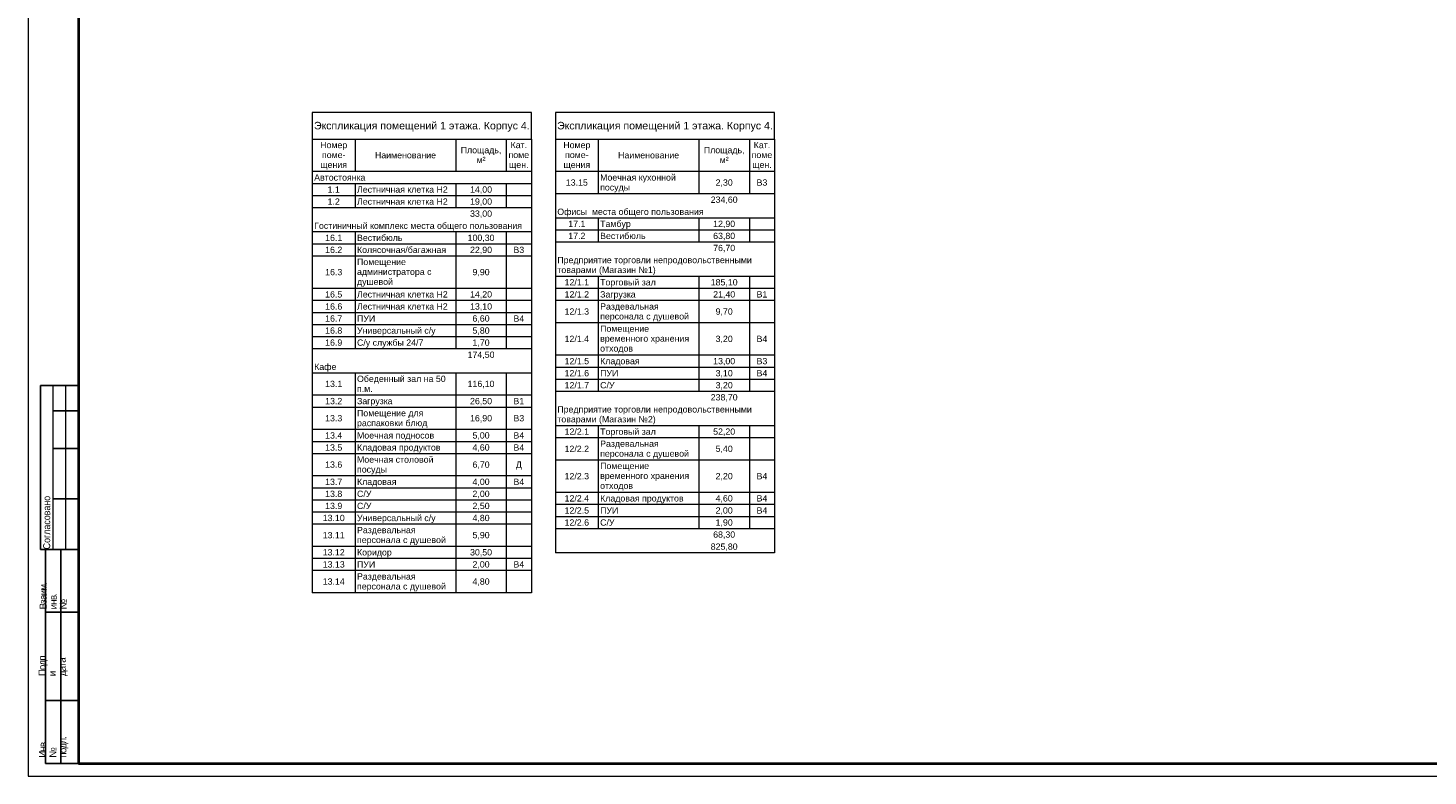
# Model space of a CAD drawing. Header units: millimetres. Extents: x -816133 to 919604, y 87941 to 147341.
# Tile 1 of 256: x -816133 to -760546, y 87941 to 117641. Entities that reach past the tile are written whole.
import ezdxf

# ---------------------------------------------------------------- set-up
doc = ezdxf.new("R2010")
doc.units = ezdxf.units.MM
for name, color, linetype, lineweight in [('A-010-M_LINE-T', 7, 'Continuous', 18), ('format-line3', 7, 'Continuous', 13), ('Z-000-P_SCHED', 7, 'Continuous', 20)]:
    doc.layers.add(name, color=color, linetype=linetype, lineweight=lineweight)
doc.layers.add('формат', color=250, linetype='Continuous')
doc.styles.add('Arial', font='arial.ttf', dxfattribs={"width": 0.9, "height": 700})
doc.styles.add('Arial_4', font='arial.ttf', dxfattribs={"height": 3})
doc.styles.add('Arial_5', font='arial.ttf', dxfattribs={"height": 2.5})

# ---------------------------------------------------------------- blocks, each defined once
blk = doc.blocks.new('*U1162')
for p, q in [((-821, 155), (-836, 155)), ((-836, 90), (-836, 155)), ((-821, 145), (-831, 145)), ((-821, 130), (-831, 130)), ((-821, 110), (-831, 110)), ((-834, 90), (-836, 90)), ((-834, 5), (-834, 90)), ((-821, 90), (-834, 90)), ((-828, 5), (-828, 90)), ((-821, 65), (-834, 65)), ((-821, 30), (-834, 30)), ((-821, 5), (-834, 5))]:
    blk.add_line(p, q)
at = {"color": 0, "lineweight": 0}
blk.add_lwpolyline([(-841, 0), (0, 0), (0, 594), (-841, 594)], close=True, dxfattribs=at)
at = {"lineweight": 40}
blk.add_lwpolyline([(-821, 5), (-5, 5), (-5, 589), (-821, 589)], close=True, dxfattribs=at)
at = {"layer": 'format-line3', "linetype": 'ByBlock'}
for p, q in [((-831, 90), (-831, 155)), ((-826, 90), (-826, 155))]:
    blk.add_line(p, q, dxfattribs=at)
at = {"char_height": 2.8, "width": 0.2, "attachment_point": 4, "rotation": 90, "line_spacing_factor": 0.857143, "style": 'Arial'}
for s, insert in [('{\\W0.45993; }Согласовано', (-833.58, 90)), ('{\\W0.62543;\\T0.75; \\W1;Взаим. инв. №}', (-831, 66.14)), ('{\\W0.5838;\\T0.8; \\W1;Подп. и дата}', (-831, 39.63)), ('{\\W0.5838;\\T0.8; \\W1;Инв. № подл.}', (-830.77, 7.25))]:
    blk.add_mtext(s, dxfattribs=dict(at, insert=insert))
at = {"style": 'Arial', "width": 0.9, "flags": 8}
blk.add_attdef('FORMAT', (-36.87, 1.26), '', height=2.8, dxfattribs=at)

msp = doc.modelspace()

# ---------------------------------------------------------------- linework, layer by layer
at = {"layer": 'A-010-M_LINE-T'}
for p, q in [((-804845, 114283), (-804845, 113225)), ((-796145, 114283), (-804845, 114283)), ((-796145, 113225), (-796145, 114283)), ((-795192, 114283), (-795192, 113225)), ((-786492, 114283), (-795192, 114283)), ((-786492, 113225), (-786492, 114283)), ((-804845, 113225), (-804845, 95212)), ((-804845, 113225), (-796145, 113225)), ((-803145, 113225), (-803145, 111937)), ((-799145, 113225), (-799145, 111937)), ((-797145, 113225), (-797145, 111937)), ((-796145, 113225), (-796145, 95212)), ((-795192, 113225), (-795192, 96800)), ((-795192, 113225), (-786492, 113225)), ((-793492, 113225), (-793492, 111937)), ((-789492, 113225), (-789492, 111937)), ((-787492, 113225), (-787492, 111937)), ((-786492, 113225), (-786492, 96800)), ((-803145, 111937), (-804845, 111937)), ((-799145, 111937), (-803145, 111937)), ((-797145, 111937), (-799145, 111937)), ((-796145, 111937), (-797145, 111937)), ((-793492, 111937), (-795192, 111937)), ((-789492, 111937), (-793492, 111937)), ((-793492, 111937), (-793492, 111054)), ((-787492, 111937), (-789492, 111937)), ((-789492, 111937), (-789492, 111054)), ((-786492, 111937), (-787492, 111937)), ((-787492, 111937), (-787492, 111054)), ((-803145, 111458), (-804845, 111458)), ((-799145, 111458), (-803145, 111458)), ((-803145, 111458), (-803145, 110979)), ((-797145, 111458), (-799145, 111458)), ((-799145, 111458), (-799145, 110979)), ((-796145, 111458), (-797145, 111458)), ((-797145, 111458), (-797145, 110979)), ((-803145, 110979), (-804845, 110979)), ((-799145, 110979), (-803145, 110979)), ((-803145, 110979), (-803145, 110500)), ((-797145, 110979), (-799145, 110979)), ((-799145, 110979), (-799145, 110500)), ((-796145, 110979), (-797145, 110979)), ((-797145, 110979), (-797145, 110500)), ((-793492, 111054), (-795192, 111054)), ((-789492, 111054), (-793492, 111054)), ((-787492, 111054), (-789492, 111054)), ((-786492, 111054), (-787492, 111054)), ((-803145, 110500), (-804845, 110500)), ((-799145, 110500), (-803145, 110500)), ((-797145, 110500), (-799145, 110500)), ((-796145, 110500), (-797145, 110500)), ((-793492, 110096), (-795192, 110096)), ((-789492, 110096), (-793492, 110096)), ((-793492, 110096), (-793492, 109617)), ((-787492, 110096), (-789492, 110096)), ((-789492, 110096), (-789492, 109617)), ((-786492, 110096), (-787492, 110096)), ((-787492, 110096), (-787492, 109617)), ((-803145, 109542), (-804845, 109542)), ((-799145, 109542), (-803145, 109542)), ((-803145, 109542), (-803145, 109062)), ((-797145, 109542), (-799145, 109542)), ((-799145, 109542), (-799145, 109062)), ((-796145, 109542), (-797145, 109542)), ((-797145, 109542), (-797145, 109062)), ((-793492, 109617), (-795192, 109617)), ((-789492, 109617), (-793492, 109617)), ((-793492, 109617), (-793492, 109137)), ((-787492, 109617), (-789492, 109617)), ((-789492, 109617), (-789492, 109137)), ((-786492, 109617), (-787492, 109617)), ((-787492, 109617), (-787492, 109137)), ((-803145, 109062), (-804845, 109062)), ((-799145, 109062), (-803145, 109062)), ((-803145, 109062), (-803145, 108583)), ((-797145, 109062), (-799145, 109062)), ((-799145, 109062), (-799145, 108583)), ((-796145, 109062), (-797145, 109062)), ((-797145, 109062), (-797145, 108583)), ((-793492, 109137), (-795192, 109137)), ((-789492, 109137), (-793492, 109137)), ((-787492, 109137), (-789492, 109137)), ((-786492, 109137), (-787492, 109137)), ((-803145, 108583), (-804845, 108583)), ((-799145, 108583), (-803145, 108583)), ((-803145, 108583), (-803145, 107296)), ((-797145, 108583), (-799145, 108583)), ((-799145, 108583), (-799145, 107296)), ((-796145, 108583), (-797145, 108583)), ((-797145, 108583), (-797145, 107296)), ((-803145, 107296), (-804845, 107296)), ((-799145, 107296), (-803145, 107296)), ((-803145, 107296), (-803145, 106816)), ((-797145, 107296), (-799145, 107296)), ((-799145, 107296), (-799145, 106816)), ((-796145, 107296), (-797145, 107296)), ((-797145, 107296), (-797145, 106816)), ((-793492, 107775), (-795192, 107775)), ((-793492, 107296), (-795192, 107296)), ((-789492, 107775), (-793492, 107775)), ((-793492, 107775), (-793492, 107296)), ((-789492, 107296), (-793492, 107296)), ((-793492, 107296), (-793492, 106816)), ((-787492, 107775), (-789492, 107775)), ((-789492, 107775), (-789492, 107296)), ((-787492, 107296), (-789492, 107296)), ((-789492, 107296), (-789492, 106816)), ((-786492, 107775), (-787492, 107775)), ((-787492, 107775), (-787492, 107296)), ((-786492, 107296), (-787492, 107296)), ((-787492, 107296), (-787492, 106816)), ((-803145, 106816), (-804845, 106816)), ((-799145, 106816), (-803145, 106816)), ((-803145, 106816), (-803145, 106337)), ((-797145, 106816), (-799145, 106816)), ((-799145, 106816), (-799145, 106337)), ((-796145, 106816), (-797145, 106816)), ((-797145, 106816), (-797145, 106337)), ((-793492, 106816), (-795192, 106816)), ((-789492, 106816), (-793492, 106816)), ((-793492, 106816), (-793492, 105933)), ((-787492, 106816), (-789492, 106816)), ((-789492, 106816), (-789492, 105933)), ((-786492, 106816), (-787492, 106816)), ((-787492, 106816), (-787492, 105933)), ((-803145, 106337), (-804845, 106337)), ((-799145, 106337), (-803145, 106337)), ((-803145, 106337), (-803145, 105858)), ((-797145, 106337), (-799145, 106337)), ((-799145, 106337), (-799145, 105858)), ((-796145, 106337), (-797145, 106337)), ((-797145, 106337), (-797145, 105858)), ((-803145, 105858), (-804845, 105858)), ((-799145, 105858), (-803145, 105858)), ((-803145, 105858), (-803145, 105379)), ((-797145, 105858), (-799145, 105858)), ((-799145, 105858), (-799145, 105379)), ((-796145, 105858), (-797145, 105858)), ((-797145, 105858), (-797145, 105379)), ((-793492, 105933), (-795192, 105933)), ((-789492, 105933), (-793492, 105933)), ((-793492, 105933), (-793492, 104646)), ((-787492, 105933), (-789492, 105933)), ((-789492, 105933), (-789492, 104646)), ((-786492, 105933), (-787492, 105933)), ((-787492, 105933), (-787492, 104646)), ((-803145, 105379), (-804845, 105379)), ((-799145, 105379), (-803145, 105379)), ((-803145, 105379), (-803145, 104900)), ((-797145, 105379), (-799145, 105379)), ((-799145, 105379), (-799145, 104900)), ((-796145, 105379), (-797145, 105379)), ((-797145, 105379), (-797145, 104900)), ((-803145, 104900), (-804845, 104900)), ((-799145, 104900), (-803145, 104900)), ((-797145, 104900), (-799145, 104900)), ((-796145, 104900), (-797145, 104900)), ((-793492, 104646), (-795192, 104646)), ((-789492, 104646), (-793492, 104646)), ((-793492, 104646), (-793492, 104166)), ((-787492, 104646), (-789492, 104646)), ((-789492, 104646), (-789492, 104166)), ((-786492, 104646), (-787492, 104646)), ((-787492, 104646), (-787492, 104166)), ((-793492, 104166), (-795192, 104166)), ((-789492, 104166), (-793492, 104166)), ((-793492, 104166), (-793492, 103687)), ((-787492, 104166), (-789492, 104166)), ((-789492, 104166), (-789492, 103687)), ((-786492, 104166), (-787492, 104166)), ((-787492, 104166), (-787492, 103687)), ((-803145, 103941), (-804845, 103941)), ((-799145, 103941), (-803145, 103941)), ((-803145, 103941), (-803145, 103058)), ((-797145, 103941), (-799145, 103941)), ((-799145, 103941), (-799145, 103058)), ((-796145, 103941), (-797145, 103941)), ((-797145, 103941), (-797145, 103058)), ((-793492, 103687), (-795192, 103687)), ((-789492, 103687), (-793492, 103687)), ((-793492, 103687), (-793492, 103208)), ((-787492, 103687), (-789492, 103687)), ((-789492, 103687), (-789492, 103208)), ((-786492, 103687), (-787492, 103687)), ((-787492, 103687), (-787492, 103208)), ((-803145, 103058), (-804845, 103058)), ((-799145, 103058), (-803145, 103058)), ((-803145, 103058), (-803145, 102579)), ((-797145, 103058), (-799145, 103058)), ((-799145, 103058), (-799145, 102579)), ((-796145, 103058), (-797145, 103058)), ((-797145, 103058), (-797145, 102579)), ((-793492, 103208), (-795192, 103208)), ((-789492, 103208), (-793492, 103208)), ((-787492, 103208), (-789492, 103208)), ((-786492, 103208), (-787492, 103208)), ((-803145, 102579), (-804845, 102579)), ((-799145, 102579), (-803145, 102579)), ((-803145, 102579), (-803145, 101696)), ((-797145, 102579), (-799145, 102579)), ((-799145, 102579), (-799145, 101696)), ((-796145, 102579), (-797145, 102579)), ((-797145, 102579), (-797145, 101696)), ((-793492, 101846), (-795192, 101846)), ((-789492, 101846), (-793492, 101846)), ((-793492, 101846), (-793492, 101366)), ((-787492, 101846), (-789492, 101846)), ((-789492, 101846), (-789492, 101366)), ((-786492, 101846), (-787492, 101846)), ((-787492, 101846), (-787492, 101366)), ((-803145, 101696), (-804845, 101696)), ((-803145, 101216), (-804845, 101216)), ((-799145, 101696), (-803145, 101696)), ((-803145, 101696), (-803145, 101216)), ((-799145, 101216), (-803145, 101216)), ((-803145, 101216), (-803145, 100737)), ((-797145, 101696), (-799145, 101696)), ((-799145, 101696), (-799145, 101216)), ((-797145, 101216), (-799145, 101216)), ((-799145, 101216), (-799145, 100737)), ((-796145, 101696), (-797145, 101696)), ((-797145, 101696), (-797145, 101216)), ((-796145, 101216), (-797145, 101216)), ((-797145, 101216), (-797145, 100737)), ((-793492, 101366), (-795192, 101366)), ((-789492, 101366), (-793492, 101366)), ((-793492, 101366), (-793492, 100483)), ((-787492, 101366), (-789492, 101366)), ((-789492, 101366), (-789492, 100483)), ((-786492, 101366), (-787492, 101366)), ((-787492, 101366), (-787492, 100483)), ((-803145, 100737), (-804845, 100737)), ((-799145, 100737), (-803145, 100737)), ((-803145, 100737), (-803145, 99854)), ((-797145, 100737), (-799145, 100737)), ((-799145, 100737), (-799145, 99854)), ((-796145, 100737), (-797145, 100737)), ((-797145, 100737), (-797145, 99854)), ((-793492, 100483), (-795192, 100483)), ((-789492, 100483), (-793492, 100483)), ((-793492, 100483), (-793492, 99195)), ((-787492, 100483), (-789492, 100483)), ((-789492, 100483), (-789492, 99195)), ((-786492, 100483), (-787492, 100483)), ((-787492, 100483), (-787492, 99195)), ((-803145, 99854), (-804845, 99854)), ((-799145, 99854), (-803145, 99854)), ((-803145, 99854), (-803145, 99375)), ((-797145, 99854), (-799145, 99854)), ((-799145, 99854), (-799145, 99375)), ((-796145, 99854), (-797145, 99854)), ((-797145, 99854), (-797145, 99375)), ((-803145, 99375), (-804845, 99375)), ((-799145, 99375), (-803145, 99375)), ((-803145, 99375), (-803145, 98895)), ((-797145, 99375), (-799145, 99375)), ((-799145, 99375), (-799145, 98895)), ((-796145, 99375), (-797145, 99375)), ((-797145, 99375), (-797145, 98895)), ((-793492, 99195), (-795192, 99195)), ((-789492, 99195), (-793492, 99195)), ((-793492, 99195), (-793492, 98716)), ((-787492, 99195), (-789492, 99195)), ((-789492, 99195), (-789492, 98716)), ((-786492, 99195), (-787492, 99195)), ((-787492, 99195), (-787492, 98716)), ((-803145, 98895), (-804845, 98895)), ((-803145, 98416), (-804845, 98416)), ((-799145, 98895), (-803145, 98895)), ((-803145, 98895), (-803145, 98416)), ((-799145, 98416), (-803145, 98416)), ((-803145, 98416), (-803145, 97937)), ((-797145, 98895), (-799145, 98895)), ((-799145, 98895), (-799145, 98416)), ((-797145, 98416), (-799145, 98416)), ((-799145, 98416), (-799145, 97937)), ((-796145, 98895), (-797145, 98895)), ((-797145, 98895), (-797145, 98416)), ((-796145, 98416), (-797145, 98416)), ((-797145, 98416), (-797145, 97937)), ((-793492, 98716), (-795192, 98716)), ((-789492, 98716), (-793492, 98716)), ((-793492, 98716), (-793492, 98237)), ((-787492, 98716), (-789492, 98716)), ((-789492, 98716), (-789492, 98237)), ((-786492, 98716), (-787492, 98716)), ((-787492, 98716), (-787492, 98237)), ((-803145, 97937), (-804845, 97937)), ((-799145, 97937), (-803145, 97937)), ((-803145, 97937), (-803145, 97054)), ((-797145, 97937), (-799145, 97937)), ((-799145, 97937), (-799145, 97054)), ((-796145, 97937), (-797145, 97937)), ((-797145, 97937), (-797145, 97054)), ((-793492, 98237), (-795192, 98237)), ((-789492, 98237), (-793492, 98237)), ((-793492, 98237), (-793492, 97758)), ((-787492, 98237), (-789492, 98237)), ((-789492, 98237), (-789492, 97758)), ((-786492, 98237), (-787492, 98237)), ((-787492, 98237), (-787492, 97758)), ((-793492, 97758), (-795192, 97758)), ((-789492, 97758), (-793492, 97758)), ((-787492, 97758), (-789492, 97758)), ((-786492, 97758), (-787492, 97758)), ((-803145, 97054), (-804845, 97054)), ((-799145, 97054), (-803145, 97054)), ((-803145, 97054), (-803145, 96575)), ((-797145, 97054), (-799145, 97054)), ((-799145, 97054), (-799145, 96575)), ((-796145, 97054), (-797145, 97054)), ((-797145, 97054), (-797145, 96575)), ((-786492, 96800), (-795192, 96800)), ((-803145, 96575), (-804845, 96575)), ((-799145, 96575), (-803145, 96575)), ((-803145, 96575), (-803145, 96095)), ((-797145, 96575), (-799145, 96575)), ((-799145, 96575), (-799145, 96095)), ((-796145, 96575), (-797145, 96575)), ((-797145, 96575), (-797145, 96095)), ((-803145, 96095), (-804845, 96095)), ((-799145, 96095), (-803145, 96095)), ((-803145, 96095), (-803145, 95212)), ((-797145, 96095), (-799145, 96095)), ((-799145, 96095), (-799145, 95212)), ((-796145, 96095), (-797145, 96095)), ((-797145, 96095), (-797145, 95212)), ((-796145, 95212), (-804845, 95212))]:
    msp.add_line(p, q, dxfattribs=at)

# ---------------------------------------------------------------- block references
at = {"layer": 'формат', "xscale": 100, "yscale": 100, "zscale": 100}
msp.add_blockref('*U1162', (-732033, 87941), dxfattribs=at)

# ---------------------------------------------------------------- texts
at = {"layer": 'Z-000-P_SCHED', "line_spacing_factor": 0.941778}
for s, insert, char_height, width, attachment_point, style in [('Экспликация помещений 1 этажа. Корпус 4.', (-800495, 113915), 300, 10224.68, 2, 'Arial_4'), ('Экспликация помещений 1 этажа. Корпус 4.', (-790842, 113915), 300, 10224.68, 2, 'Arial_4'), ('Номер\\Pпоме-\\Pщения', (-803995, 113120), 250, 1285.52, 2, 'Arial_5'), ('Площадь,\\Pм\\fArial|b0|i0|c238|p34|;²', (-798145, 112918), 250, 1925.21, 2, 'Arial_5'), ('Кат.\\Pпоме\\Pщен.', (-796645, 113120), 250, 979.44, 2, 'Arial_5'), ('Номер\\Pпоме-\\Pщения', (-794342, 113120), 250, 1285.52, 2, 'Arial_5'), ('Площадь,\\Pм\\fArial|b0|i0|c238|p34|;²', (-788492, 112918), 250, 1925.21, 2, 'Arial_5'), ('Кат.\\Pпоме\\Pщен.', (-786992, 113120), 250, 979.44, 2, 'Arial_5'), ('Наименование', (-801145, 112715), 250, 2895.47, 2, 'Arial_5'), ('Наименование', (-791492, 112715), 250, 2895.47, 2, 'Arial_5'), ('Автостоянка', (-804770, 111832), 250, 2424.12, 1, 'Arial_5'), ('Моечная кухонной\\Pпосуды', (-793417, 111832), 250, 3581.08, 1, 'Arial_5'), ('1.1', (-803995, 111353), 250, 581.54, 2, 'Arial_5'), ('Лестничная клетка Н2', (-803070, 111353), 250, 4300.36, 1, 'Arial_5'), ('14,00', (-798145, 111353), 250, 1046.78, 2, 'Arial_5'), ('13.15', (-794342, 111630), 250, 1046.78, 2, 'Arial_5'), ('2,30', (-788492, 111630), 250, 814.16, 2, 'Arial_5'), ('В3', (-786992, 111630), 250, 511.15, 2, 'Arial_5'), ('1.2', (-803995, 110874), 250, 581.54, 2, 'Arial_5'), ('Лестничная клетка Н2', (-803070, 110874), 250, 4300.36, 1, 'Arial_5'), ('19,00', (-798145, 110874), 250, 1046.78, 2, 'Arial_5'), ('234,60', (-788492, 110949), 250, 1279.39, 2, 'Arial_5'), ('33,00', (-798145, 110395), 250, 1046.78, 2, 'Arial_5'), ('Офисы  места общего пользования', (-795117, 110470), 250, 6938.73, 1, 'Arial_5'), ('Гостиничный комплекс места общего пользования', (-804770, 109915), 250, 9858.69, 1, 'Arial_5'), ('17.1', (-794342, 109990), 250, 814.16, 2, 'Arial_5'), ('17.2', (-794342, 109511), 250, 814.16, 2, 'Arial_5'), ('Тамбур', (-793417, 109990), 250, 1444.68, 1, 'Arial_5'), ('Вестибюль', (-793417, 109511), 250, 2151.71, 1, 'Arial_5'), ('63,80', (-788492, 109511), 250, 1046.78, 2, 'Arial_5'), ('12,90', (-788492, 109990), 250, 1046.78, 2, 'Arial_5'), ('16.1', (-803995, 109436), 250, 814.16, 2, 'Arial_5'), ('16.2', (-803995, 108957), 250, 814.16, 2, 'Arial_5'), ('Вестибюль', (-803070, 109436), 250, 2151.71, 1, 'Arial_5'), ('Колясочная/багажная', (-803070, 108957), 250, 4229.96, 1, 'Arial_5'), ('100,30', (-798145, 109436), 250, 1279.39, 2, 'Arial_5'), ('22,90', (-798145, 108957), 250, 1046.78, 2, 'Arial_5'), ('В3', (-796645, 108957), 250, 511.15, 2, 'Arial_5'), ('76,70', (-788492, 109032), 250, 1046.78, 2, 'Arial_5'), ('Помещение\\Pадминистратора с\\Pдушевой', (-803070, 108478), 250, 3532.11, 1, 'Arial_5'), ('Предприятие торговли непродовольственными\\Pтоварами (Магазин №1)', (-795117, 108553), 250, 9218.99, 1, 'Arial_5'), ('16.3', (-803995, 108074), 250, 814.16, 2, 'Arial_5'), ('9,90', (-798145, 108074), 250, 814.16, 2, 'Arial_5'), ('12/1.1', (-794342, 107670), 250, 1163.09, 2, 'Arial_5'), ('Торговый зал', (-793417, 107670), 250, 2638.37, 1, 'Arial_5'), ('185,10', (-788492, 107670), 250, 1279.39, 2, 'Arial_5'), ('16.5', (-803995, 107190), 250, 814.16, 2, 'Arial_5'), ('Лестничная клетка Н2', (-803070, 107190), 250, 4300.36, 1, 'Arial_5'), ('14,20', (-798145, 107190), 250, 1046.78, 2, 'Arial_5'), ('12/1.2', (-794342, 107190), 250, 1163.09, 2, 'Arial_5'), ('Загрузка', (-793417, 107190), 250, 1674.23, 1, 'Arial_5'), ('21,40', (-788492, 107190), 250, 1046.78, 2, 'Arial_5'), ('В1', (-786992, 107190), 250, 511.15, 2, 'Arial_5'), ('16.6', (-803995, 106711), 250, 814.16, 2, 'Arial_5'), ('16.7', (-803995, 106232), 250, 814.16, 2, 'Arial_5'), ('Лестничная клетка Н2', (-803070, 106711), 250, 4300.36, 1, 'Arial_5'), ('ПУИ', (-803070, 106232), 250, 863.13, 1, 'Arial_5'), ('13,10', (-798145, 106711), 250, 1046.78, 2, 'Arial_5'), ('6,60', (-798145, 106232), 250, 814.16, 2, 'Arial_5'), ('В4', (-796645, 106232), 250, 511.15, 2, 'Arial_5'), ('12/1.3', (-794342, 106509), 250, 1163.09, 2, 'Arial_5'), ('Раздевальная\\Pперсонала с душевой', (-793417, 106711), 250, 4202.41, 1, 'Arial_5'), ('9,70', (-788492, 106509), 250, 814.16, 2, 'Arial_5'), ('16.8', (-803995, 105753), 250, 814.16, 2, 'Arial_5'), ('Универсальный с/у', (-803070, 105753), 250, 3712.69, 1, 'Arial_5'), ('5,80', (-798145, 105753), 250, 814.16, 2, 'Arial_5'), ('Помещение\\Pвременного хранения\\Pотходов', (-793417, 105828), 250, 4223.84, 1, 'Arial_5'), ('16.9', (-803995, 105274), 250, 814.16, 2, 'Arial_5'), ('С/у службы 24/7', (-803070, 105274), 250, 3128.09, 1, 'Arial_5'), ('1,70', (-798145, 105274), 250, 814.16, 2, 'Arial_5'), ('12/1.4', (-794342, 105424), 250, 1163.09, 2, 'Arial_5'), ('3,20', (-788492, 105424), 250, 814.16, 2, 'Arial_5'), ('В4', (-786992, 105424), 250, 511.15, 2, 'Arial_5'), ('174,50', (-798145, 104794), 250, 1279.39, 2, 'Arial_5'), ('12/1.5', (-794342, 104540), 250, 1163.09, 2, 'Arial_5'), ('Кладовая', (-793417, 104540), 250, 1870.12, 1, 'Arial_5'), ('13,00', (-788492, 104540), 250, 1046.78, 2, 'Arial_5'), ('В3', (-786992, 104540), 250, 511.15, 2, 'Arial_5'), ('Кафе', (-804770, 104315), 250, 1049.84, 1, 'Arial_5'), ('12/1.6', (-794342, 104061), 250, 1163.09, 2, 'Arial_5'), ('ПУИ', (-793417, 104061), 250, 863.13, 1, 'Arial_5'), ('3,10', (-788492, 104061), 250, 814.16, 2, 'Arial_5'), ('В4', (-786992, 104061), 250, 511.15, 2, 'Arial_5'), ('13.1', (-803995, 103634), 250, 814.16, 2, 'Arial_5'), ('Обеденный зал на 50\\Pп.м.', (-803070, 103836), 250, 4202.41, 1, 'Arial_5'), ('116,10', (-798145, 103634), 250, 1279.39, 2, 'Arial_5'), ('12/1.7', (-794342, 103582), 250, 1163.09, 2, 'Arial_5'), ('С/У', (-793417, 103582), 250, 679.49, 1, 'Arial_5'), ('3,20', (-788492, 103582), 250, 814.16, 2, 'Arial_5'), ('13.2', (-803995, 102953), 250, 814.16, 2, 'Arial_5'), ('Загрузка', (-803070, 102953), 250, 1674.23, 1, 'Arial_5'), ('26,50', (-798145, 102953), 250, 1046.78, 2, 'Arial_5'), ('В1', (-796645, 102953), 250, 511.15, 2, 'Arial_5'), ('238,70', (-788492, 103103), 250, 1279.39, 2, 'Arial_5'), ('Помещение для\\Pраспаковки блюд', (-803070, 102474), 250, 3336.22, 1, 'Arial_5'), ('Предприятие торговли непродовольственными\\Pтоварами (Магазин №2)', (-795117, 102624), 250, 9218.99, 1, 'Arial_5'), ('13.3', (-803995, 102271), 250, 814.16, 2, 'Arial_5'), ('16,90', (-798145, 102271), 250, 1046.78, 2, 'Arial_5'), ('В3', (-796645, 102271), 250, 511.15, 2, 'Arial_5'), ('12/2.1', (-794342, 101740), 250, 1163.09, 2, 'Arial_5'), ('Торговый зал', (-793417, 101740), 250, 2638.37, 1, 'Arial_5'), ('52,20', (-788492, 101740), 250, 1046.78, 2, 'Arial_5'), ('13.4', (-803995, 101590), 250, 814.16, 2, 'Arial_5'), ('Моечная подносов', (-803070, 101590), 250, 3657.6, 1, 'Arial_5'), ('5,00', (-798145, 101590), 250, 814.16, 2, 'Arial_5'), ('В4', (-796645, 101590), 250, 511.15, 2, 'Arial_5'), ('Раздевальная\\Pперсонала с душевой', (-793417, 101261), 250, 4202.41, 1, 'Arial_5'), ('13.5', (-803995, 101111), 250, 814.16, 2, 'Arial_5'), ('Моечная столовой\\Pпосуды', (-803070, 100632), 250, 3623.93, 1, 'Arial_5'), ('Кладовая продуктов', (-803070, 101111), 250, 3945.31, 1, 'Arial_5'), ('4,60', (-798145, 101111), 250, 814.16, 2, 'Arial_5'), ('В4', (-796645, 101111), 250, 511.15, 2, 'Arial_5'), ('12/2.2', (-794342, 101059), 250, 1163.09, 2, 'Arial_5'), ('5,40', (-788492, 101059), 250, 814.16, 2, 'Arial_5'), ('13.6', (-803995, 100430), 250, 814.16, 2, 'Arial_5'), ('6,70', (-798145, 100430), 250, 814.16, 2, 'Arial_5'), ('\\fArial|b0|i0|c204|p34|;Д', (-796645, 100430), 250, 281.59, 2, 'Arial_5'), ('Помещение\\Pвременного хранения\\Pотходов', (-793417, 100378), 250, 4223.84, 1, 'Arial_5'), ('13.7', (-803995, 99748), 250, 814.16, 2, 'Arial_5'), ('Кладовая', (-803070, 99748), 250, 1870.12, 1, 'Arial_5'), ('4,00', (-798145, 99748), 250, 814.16, 2, 'Arial_5'), ('В4', (-796645, 99748), 250, 511.15, 2, 'Arial_5'), ('12/2.3', (-794342, 99973), 250, 1163.09, 2, 'Arial_5'), ('2,20', (-788492, 99973), 250, 814.16, 2, 'Arial_5'), ('В4', (-786992, 99973), 250, 511.15, 2, 'Arial_5'), ('13.8', (-803995, 99269), 250, 814.16, 2, 'Arial_5'), ('С/У', (-803070, 99269), 250, 679.49, 1, 'Arial_5'), ('2,00', (-798145, 99269), 250, 814.16, 2, 'Arial_5'), ('12/2.4', (-794342, 99090), 250, 1163.09, 2, 'Arial_5'), ('Кладовая продуктов', (-793417, 99090), 250, 3945.31, 1, 'Arial_5'), ('4,60', (-788492, 99090), 250, 814.16, 2, 'Arial_5'), ('В4', (-786992, 99090), 250, 511.15, 2, 'Arial_5'), ('13.9', (-803995, 98790), 250, 814.16, 2, 'Arial_5'), ('С/У', (-803070, 98790), 250, 679.49, 1, 'Arial_5'), ('2,50', (-798145, 98790), 250, 814.16, 2, 'Arial_5'), ('12/2.5', (-794342, 98611), 250, 1163.09, 2, 'Arial_5'), ('ПУИ', (-793417, 98611), 250, 863.13, 1, 'Arial_5'), ('2,00', (-788492, 98611), 250, 814.16, 2, 'Arial_5'), ('В4', (-786992, 98611), 250, 511.15, 2, 'Arial_5'), ('13.10', (-803995, 98311), 250, 1046.78, 2, 'Arial_5'), ('Универсальный с/у', (-803070, 98311), 250, 3712.69, 1, 'Arial_5'), ('4,80', (-798145, 98311), 250, 814.16, 2, 'Arial_5'), ('12/2.6', (-794342, 98132), 250, 1163.09, 2, 'Arial_5'), ('С/У', (-793417, 98132), 250, 679.49, 1, 'Arial_5'), ('1,90', (-788492, 98132), 250, 814.16, 2, 'Arial_5'), ('13.11', (-803995, 97630), 250, 1046.78, 2, 'Arial_5'), ('Раздевальная\\Pперсонала с душевой', (-803070, 97832), 250, 4202.41, 1, 'Arial_5'), ('5,90', (-798145, 97630), 250, 814.16, 2, 'Arial_5'), ('68,30', (-788492, 97653), 250, 1046.78, 2, 'Arial_5'), ('13.12', (-803995, 96948), 250, 1046.78, 2, 'Arial_5'), ('Коридор', (-803070, 96948), 250, 1646.69, 1, 'Arial_5'), ('30,50', (-798145, 96948), 250, 1046.78, 2, 'Arial_5'), ('825,80', (-788492, 97173), 250, 1279.39, 2, 'Arial_5'), ('13.13', (-803995, 96469), 250, 1046.78, 2, 'Arial_5'), ('ПУИ', (-803070, 96469), 250, 863.13, 1, 'Arial_5'), ('2,00', (-798145, 96469), 250, 814.16, 2, 'Arial_5'), ('В4', (-796645, 96469), 250, 511.15, 2, 'Arial_5'), ('13.14', (-803995, 95788), 250, 1046.78, 2, 'Arial_5'), ('Раздевальная\\Pперсонала с душевой', (-803070, 95990), 250, 4202.41, 1, 'Arial_5'), ('4,80', (-798145, 95788), 250, 814.16, 2, 'Arial_5')]:
    msp.add_mtext(s, dxfattribs=dict(at, insert=insert, char_height=char_height, width=width, attachment_point=attachment_point, style=style))

doc.saveas('drawing.dxf')
